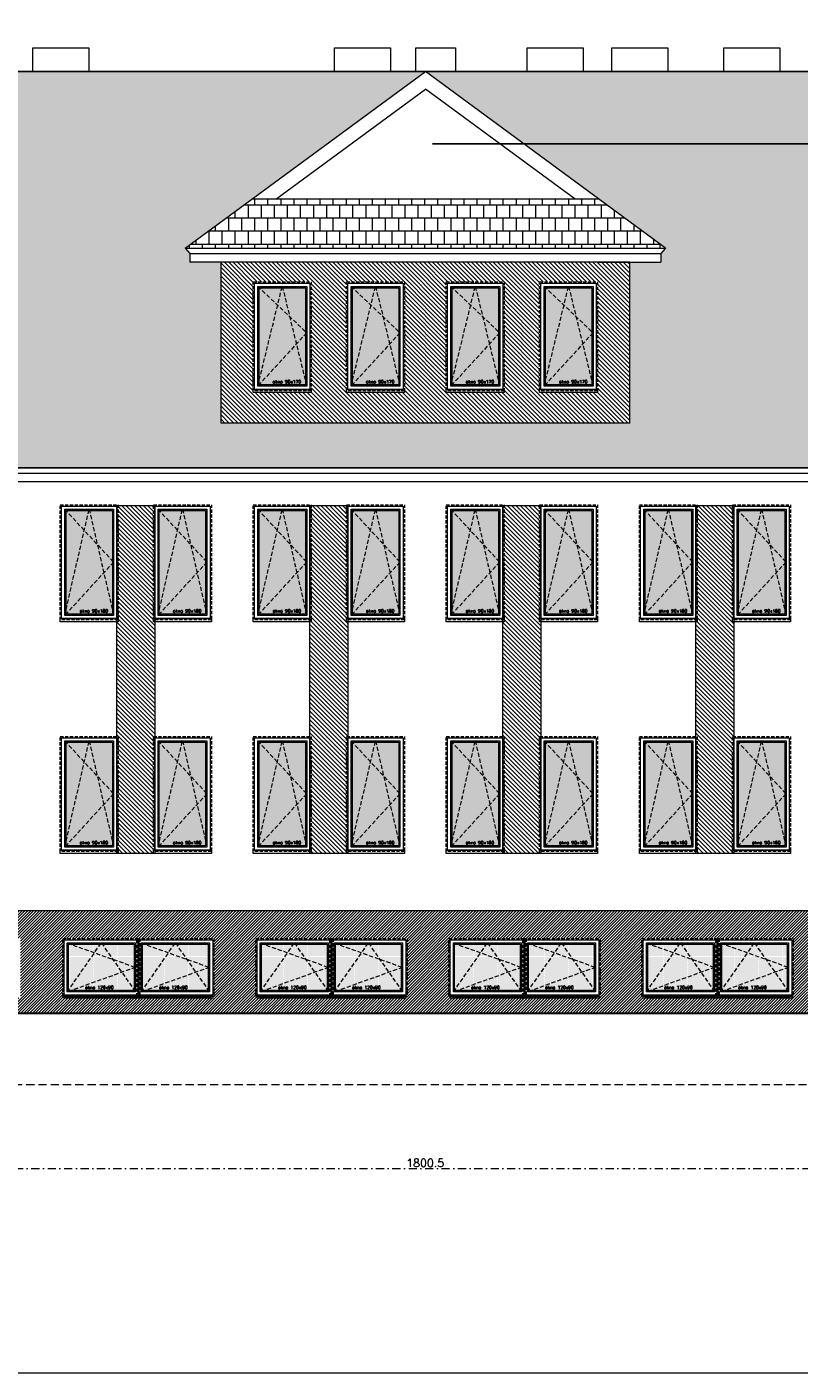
# Model space of a CAD drawing. Header units: millimetres. Extents: x 23192 to 177760, y -399809 to -79279.
# Tile 198 of 256: x 62292 to 63492, y -202902 to -200810. Entities that reach past the tile are written whole.
import ezdxf

# ---------------------------------------------------------------- set-up
doc = ezdxf.new("R2010")
doc.units = ezdxf.units.MM
for name, pattern in [('CACHE', [9.525, 6.35, -3.175]), ('CARKOVANA', [7.5, 5, -2.5]), ('DASHDOT', [25.4, 12.7, -6.35, 0, -6.35]), ('HIDDEN', [9.525, 6.35, -3.175])]:
    doc.linetypes.add(name, pattern=pattern)
doc.layers.get('0').update_dxf_attribs({"lineweight": 0})
for name, color, linetype, lineweight in [('! opisy okien elewacja', 7, 'Continuous', 0), ('!! 0_ Istn-okna', 6, 'Continuous', 13), ('!! 0_ Istn-sciany', 3, 'Continuous', 30), ('!! 0_ Istn-widok', 1, 'Continuous', 15), ('!! 0_ WIDOK ELEWACJA', 4, 'Continuous', 0), ('!! 0_Istn-cienka', 4, 'Continuous', 9), ('!! 0_Istn-drzwi', 1, 'Continuous', 13), ('!! 0_Osie', 1, 'DASHDOT', 13), ('!! 1_Hatch dach', 252, 'Continuous', 5), ('!! 2_NOWE OKNA WIDOk - remont', 140, 'Continuous', 5), ('!! 2_TYNK OBRYS', 252, 'Continuous', 13)]:
    doc.layers.add(name, color=color, linetype=linetype, lineweight=lineweight)
doc.layers.add('!! 0_ramki', color=66, linetype='Continuous', lineweight=9, plot=False)
doc.layers.add('!! 1_ELEWACJA KOLOR', color=7, linetype='Continuous', lineweight=13, true_color=0x6888bb)
doc.layers.add('!! 2_ELEWACJA COKÓŁ', color=9, linetype='Continuous', lineweight=13, true_color=0x808080)
doc.layers.add('!!_1  OPISY ELEWACJE', color=250, linetype='Continuous')
doc.styles.add('TXT', font='simplex.shx')
doc.dimstyles.new('DIM50', dxfattribs={"dimscale": 5, "dimtxt": 2.5, "dimasz": 1.5, "dimexe": 0, "dimexo": 0, "dimgap": 0.5, "dimtad": 1, "dimdec": 4, "dimrnd": 0.5, "dimdsep": 46, "dimtxsty": 'TXT', "dimblk1": 'TICK1', "dimblk2": 'TICK1', "dimsah": 1, "dimcen": 0, "dimse1": 1, "dimse2": 1, "dimclrd": 1, "dimclre": 7, "dimclrt": 9, "dimadec": 0, "dimazin": 0, "dimtfac": 1, "dimtdec": 4, "dimtmove": 2, "dimatfit": 3, "dimldrblk": 'TICK1', "dimfxl": 1, "dimtolj": 1, "dimarcsym": 0})
pattern_1 = [(315, (4038.4983, 39195.6034), (3.367596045, 3.367596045), [])]

# ---------------------------------------------------------------- blocks, each defined once
blk = doc.blocks.new('okno 90x180')
at = {"layer": '!! 1_Hatch dach', "true_color": 0x575757}
h = blk.add_hatch(dxfattribs=at)
h.set_pattern_fill('DOTS', color=251)
h.set_pattern_definition([(0, (-9632.3096, -11392.1331), (0.79375, 1.5875), [0, -1.5875])])
h.paths.add_polyline_path([(9, -10), (81, -10), (81, -171), (9, -171)])
at = {"layer": '!! 0_ Istn-okna', "linetype": 'CARKOVANA', "lineweight": 5}
blk.add_lwpolyline([(0, -1), (90, -1), (90, -180), (0, -180)], close=True, dxfattribs=at)
at = {"layer": '!! 0_ Istn-okna'}
for points in [[(2, -3), (88, -3), (88, -178), (2, -178)], [(7, -8), (83, -8), (83, -173), (7, -173)], [(9, -10), (81, -10), (81, -171), (9, -171)], [(0, -178), (90, -178), (90, -183), (0, -183)]]:
    blk.add_lwpolyline(points, close=True, dxfattribs=at)
at = {"layer": '!! 1_Hatch dach', "color": 251, "linetype": 'CACHE', "true_color": 0x575757}
for points in [[(7, -173), (45, -8), (83, -173)], [(7, -8), (83, -90), (7, -173)]]:
    blk.add_lwpolyline(points, dxfattribs=at)
at = {"insert": (30.1, -163.6), "char_height": 5, "attachment_point": 1, "style": 'TXT'}
blk.add_mtext_dynamic_manual_height_columns('okno 90x180', width=52.63, gutter_width=75, heights=[0], dxfattribs=at)
blk = doc.blocks.new('okno 115x115')
at = {"layer": '!! 1_Hatch dach', "true_color": 0x575757}
h = blk.add_hatch(dxfattribs=at)
h.set_pattern_fill('DOTS', color=251, angle=360)
h.set_pattern_definition([(360, (-21873.4686, 1906.5186), (0.79375, 1.5875), [0, -1.5875])])
h.paths.add_polyline_path([(-12259.7, 13266.7), (-12157.7, 13266.7), (-12157.7, 13194.7), (-12259.7, 13194.7)])
h = blk.add_hatch(dxfattribs=at)
h.set_pattern_fill('ANSI31', color=251, scale=0.2, angle=360)
h.paths.add_polyline_path([(-12264.2, 13187.7), (-12153.2, 13187.7), (-12153.2, 13182.7), (-12264.2, 13182.7)])
at = {"layer": '!! 0_ Istn-okna', "linetype": 'CARKOVANA', "lineweight": 5}
blk.add_lwpolyline([(-12268.7, 13275.7), (-12148.7, 13275.7), (-12148.7, 13185.7), (-12268.7, 13185.7)], close=True, dxfattribs=at)
at = {"layer": '!! 0_ Istn-okna'}
for points in [[(-12266.7, 13273.7), (-12150.7, 13273.7), (-12150.7, 13187.7), (-12266.7, 13187.7)], [(-12261.7, 13268.7), (-12155.7, 13268.7), (-12155.7, 13192.7), (-12261.7, 13192.7)], [(-12259.7, 13266.7), (-12157.7, 13266.7), (-12157.7, 13194.7), (-12259.7, 13194.7)], [(-12266.7, 13187.7), (-12150.7, 13187.7), (-12150.7, 13182.7), (-12266.7, 13182.7)]]:
    blk.add_lwpolyline(points, close=True, dxfattribs=at)
at = {"layer": '!! 1_Hatch dach', "color": 251, "linetype": 'CACHE', "true_color": 0x575757}
for points in [[(-12261.7, 13192.7), (-12208.7, 13268.7), (-12155.7, 13192.7)], [(-12261.7, 13268.7), (-12155.7, 13230.7), (-12261.7, 13192.7)]]:
    blk.add_lwpolyline(points, dxfattribs=at)
at = {"insert": (-12234.1, 13202.1), "char_height": 5, "attachment_point": 1, "style": 'TXT'}
blk.add_mtext_dynamic_manual_height_columns('okno 120x90', width=52.63, gutter_width=75, heights=[0], dxfattribs=at)
blk = doc.blocks.new('TICK1')
at = {"color": 2}
blk.add_line((-1, -1), (1, 1), dxfattribs=at)
at = {"color": 0}
for p, q in [((0, 0), (-1, 0)), ((0, -1.4), (0, 1.4))]:
    blk.add_line(p, q, dxfattribs=at)
blk = doc.blocks.new('*D3684')
at = {"color": 1, "lineweight": -2, "transparency": 16777216}
blk.add_line((62018.6, -202584.2), (63804.1, -202584.2), dxfattribs=at)
at = {"layer": 'DEFPOINTS', "color": 0, "transparency": 16777216}
for p in [(62011.1, -202584.2), (63811.6, -202584.2), (63811.6, -202584.2)]:
    blk.add_point(p, dxfattribs=at)
at = {"color": 1, "lineweight": -2, "transparency": 16777216, "xscale": 7.5, "yscale": 7.5, "zscale": 7.5, "rotation": 180}
blk.add_blockref('TICK1', (62011.1, -202584.2), dxfattribs=at)
at = {"color": 1, "lineweight": -2, "transparency": 16777216, "xscale": 7.5, "yscale": 7.5, "zscale": 7.5}
blk.add_blockref('TICK1', (63811.6, -202584.2), dxfattribs=at)
at = {"color": 9, "transparency": 16777216, "insert": (62911.3, -202575.4), "char_height": 12.5, "attachment_point": 5, "style": 'TXT'}
blk.add_mtext('\\A1;1800.5', dxfattribs=at)
blk = doc.blocks.new('OKNO o11')
at = {"layer": '!! 1_Hatch dach', "true_color": 0x575757}
h = blk.add_hatch(dxfattribs=at)
h.set_pattern_fill('DOTS', color=251)
h.set_pattern_definition([(0, (53456.7577, -212587.6827), (0.79375, 1.5875), [0, -1.5875])])
h.paths.add_polyline_path([(63098.1, -201215.5), (63170.1, -201215.5), (63170.1, -201366.5), (63098.1, -201366.5)])
at = {"layer": '!! 0_ Istn-okna', "linetype": 'CARKOVANA', "lineweight": 5}
blk.add_lwpolyline([(63089.1, -201206.5), (63179.1, -201206.5), (63179.1, -201375.5), (63089.1, -201375.5)], close=True, dxfattribs=at)
at = {"layer": '!! 0_ Istn-okna'}
for points in [[(63091.1, -201208.5), (63177.1, -201208.5), (63177.1, -201373.5), (63091.1, -201373.5)], [(63096.1, -201213.5), (63172.1, -201213.5), (63172.1, -201368.5), (63096.1, -201368.5)], [(63098.1, -201215.5), (63170.1, -201215.5), (63170.1, -201366.5), (63098.1, -201366.5)], [(63089.1, -201373.5), (63179.1, -201373.5), (63179.1, -201378.5), (63089.1, -201378.5)]]:
    blk.add_lwpolyline(points, close=True, dxfattribs=at)
at = {"layer": '!! 1_Hatch dach', "color": 251, "linetype": 'CACHE', "true_color": 0x575757}
for points in [[(63096.1, -201368.5), (63134.1, -201213.5), (63172.1, -201368.5)], [(63096.1, -201213.5), (63172.1, -201285.5), (63096.1, -201368.5)]]:
    blk.add_lwpolyline(points, dxfattribs=at)
at = {"insert": (63119.1, -201359.1), "char_height": 5, "attachment_point": 1, "style": 'TXT'}
blk.add_mtext_dynamic_manual_height_columns('okno 90x170', width=52.63, gutter_width=75, heights=[0], dxfattribs=at)
blk = doc.blocks.new('BLOK OSIE ABC PD')
dim = blk.add_linear_dim(base=(63811.56735, -202584.18737), p1=(62011.06735, -202584.18737), p2=(63811.56735, -202584.18737), angle=180, dimstyle='DIM50')
dim.commit()
dim.dimension.update_dxf_attribs({"geometry": '*D3684', "text_midpoint": (62911.31735, -202575.43737)})

msp = doc.modelspace()

# ---------------------------------------------------------------- hatches: boundary and pattern name
at = {"layer": '!! 1_ELEWACJA KOLOR', "true_color": 0x4f5358}
h = msp.add_hatch(dxfattribs=at)
h.set_pattern_fill('ANSI31', color=251, scale=1.5, angle=-90)
h.paths.add_polyline_path([(63229.06735, -201175.9674), (63180.56735, -201175.9674), (62594.06735, -201175.9674), (62594.06735, -201425.92266), (63229.06735, -201425.92266)])
h.paths.add_polyline_path([(62944.06735, -201206.54958), (63034.06735, -201206.54958), (63034.06735, -201375.54958), (63034.06735, -201378.54958), (62944.06735, -201378.54958), (62944.06735, -201373.54958)], flags=16)
h.paths.add_polyline_path([(62946.06735, -201208.54958), (63032.06735, -201208.54958), (63032.06735, -201373.54958), (62946.06735, -201373.54958)], flags=0)
h.paths.add_polyline_path([(62951.06735, -201213.54958), (63027.06735, -201213.54958), (63027.06735, -201368.54958), (62951.06735, -201368.54958)], flags=0)
h.paths.add_polyline_path([(62953.17846, -201215.54958), (62988.57703, -201215.54958), (62989.06735, -201213.54958), (62989.55767, -201215.54958), (63025.06735, -201215.54958), (63025.06735, -201283.65484), (63027.06735, -201285.54958), (63025.06735, -201287.73379), (63025.06735, -201366.54958), (62952.89867, -201366.54958), (62951.06735, -201368.54958), (62953.06735, -201360.39168), (62953.06735, -201215.44431)], flags=0)
h.paths.add_polyline_path([(62879.06735, -201206.54958), (62879.06735, -201375.54958), (62879.06735, -201378.54958), (62789.06735, -201378.54958), (62789.06735, -201373.54958), (62789.06735, -201206.54958)], flags=16)
h.paths.add_polyline_path([(62877.06735, -201208.54958), (62877.06735, -201373.54958), (62791.06735, -201373.54958), (62791.06735, -201208.54958)], flags=0)
h.paths.add_polyline_path([(62872.06735, -201213.54958), (62872.06735, -201368.54958), (62796.06735, -201368.54958), (62796.06735, -201213.54958)], flags=0)
h.paths.add_polyline_path([(62870.06735, -201215.54958), (62870.06735, -201283.65484), (62872.06735, -201285.54958), (62870.06735, -201287.73379), (62870.06735, -201366.54958), (62797.89867, -201366.54958), (62796.06735, -201368.54958), (62798.06735, -201360.39168), (62798.06735, -201215.44431), (62798.17846, -201215.54958), (62833.57703, -201215.54958), (62834.06735, -201213.54958), (62834.55767, -201215.54958)], flags=0)
h.paths.add_polyline_path([(63089.06735, -201206.54958), (63179.06735, -201206.54958), (63179.06735, -201375.54958), (63179.06735, -201378.54958), (63089.06735, -201378.54958), (63089.06735, -201373.54958)], flags=16)
h.paths.add_polyline_path([(63091.06735, -201208.54958), (63177.06735, -201208.54958), (63177.06735, -201373.54958), (63091.06735, -201373.54958)], flags=0)
h.paths.add_polyline_path([(63096.06735, -201213.54958), (63172.06735, -201213.54958), (63172.06735, -201368.54958), (63096.06735, -201368.54958)], flags=0)
h.paths.add_polyline_path([(63098.17846, -201215.54958), (63133.57703, -201215.54958), (63134.06735, -201213.54958), (63134.55767, -201215.54958), (63170.06735, -201215.54958), (63170.06735, -201283.65484), (63172.06735, -201285.54958), (63170.06735, -201287.73379), (63170.06735, -201366.54958), (63097.89867, -201366.54958), (63096.06735, -201368.54958), (63098.06735, -201360.39168), (63098.06735, -201215.44431)], flags=0)
h.paths.add_polyline_path([(62734.06735, -201206.54958), (62734.06735, -201375.54958), (62734.06735, -201378.54958), (62644.06735, -201378.54958), (62644.06735, -201373.54958), (62644.06735, -201206.54958)], flags=16)
h.paths.add_polyline_path([(62732.06735, -201208.54958), (62732.06735, -201373.54958), (62646.06735, -201373.54958), (62646.06735, -201208.54958)], flags=0)
h.paths.add_polyline_path([(62727.06735, -201213.54958), (62727.06735, -201368.54958), (62651.06735, -201368.54958), (62651.06735, -201213.54958)], flags=0)
h.paths.add_polyline_path([(62725.06735, -201215.54958), (62725.06735, -201283.65484), (62727.06735, -201285.54958), (62725.06735, -201287.73379), (62725.06735, -201366.54958), (62652.89867, -201366.54958), (62651.06735, -201368.54958), (62653.06735, -201360.39168), (62653.06735, -201215.44431), (62653.17846, -201215.54958), (62688.57703, -201215.54958), (62689.06735, -201213.54958), (62689.55767, -201215.54958)], flags=0)
h.paths.add_polyline_path([(62672.8951, -201365.38995), (62723.01415, -201365.38995), (62723.01415, -201357.88995), (62672.8951, -201357.88995)], flags=8)
h.paths.add_polyline_path([(62817.8951, -201365.38995), (62868.01415, -201365.38995), (62868.01415, -201357.88995), (62817.8951, -201357.88995)], flags=8)
h.paths.add_polyline_path([(62972.8951, -201365.38995), (63023.01415, -201365.38995), (63023.01415, -201357.88995), (62972.8951, -201357.88995)], flags=8)
h.paths.add_polyline_path([(63117.8951, -201365.38995), (63168.01415, -201365.38995), (63168.01415, -201357.88995), (63117.8951, -201357.88995)], flags=8)
h = msp.add_hatch(dxfattribs=at)
h.set_pattern_fill('ANSI31', color=251, scale=1.5, angle=-90)
h.set_pattern_definition(pattern_1)
h.paths.add_polyline_path([(62432.06735, -201553.74713), (62491.06735, -201553.74713), (62491.06735, -202094.74713), (62432.06735, -202094.74713)])
h = msp.add_hatch(dxfattribs=at)
h.set_pattern_fill('ANSI31', color=251, scale=1.5, angle=-90)
h.set_pattern_definition(pattern_1)
h.paths.add_polyline_path([(62732.06735, -201553.74713), (62791.06735, -201553.74713), (62791.06735, -202094.74713), (62732.06735, -202094.74713)])
h = msp.add_hatch(dxfattribs=at)
h.set_pattern_fill('ANSI31', color=251, scale=1.5, angle=-90)
h.set_pattern_definition(pattern_1)
h.paths.add_polyline_path([(63032.06735, -201553.74713), (63091.06735, -201553.74713), (63091.06735, -202094.74713), (63032.06735, -202094.74713)])
h = msp.add_hatch(dxfattribs=at)
h.set_pattern_fill('ANSI31', color=251, scale=1.5, angle=-90)
h.set_pattern_definition(pattern_1)
h.paths.add_polyline_path([(63332.06735, -201553.74713), (63391.06735, -201553.74713), (63391.06735, -202094.74713), (63332.06735, -202094.74713)])
at = {"layer": '!! 1_Hatch dach'}
h = msp.add_hatch(dxfattribs=at)
h.set_pattern_fill('AR-B88', color=8, scale=0.1)
h.paths.add_polyline_path([(62911.56735, -200879.74713), (59911.56735, -200879.74713), (60284.83426, -201154.19671), (60277.56735, -201162.45455), (60277.56735, -201175.9674), (60265.67605, -201175.9674), (60229.06735, -201175.9674), (60229.06735, -201425.92266), (59594.06735, -201425.92266), (59594.06735, -201175.9674), (59545.56735, -201175.9674), (59545.56735, -201162.45455), (59538.30044, -201154.19671), (59911.56735, -200879.74713), (58979.56735, -200879.74713), (58979.56735, -201495.5652), (60948.79664, -201495.5652), (61412.81735, -201087.22697), (61876.83806, -201495.5652), (63933.56735, -201495.5652), (63933.56735, -200879.74713), (62911.56735, -200879.74713), (63284.83426, -201154.19671), (63277.56735, -201162.45455), (63277.56735, -201175.9674), (63265.67605, -201175.9674), (63229.06735, -201175.9674), (63229.06735, -201425.92266), (62594.06735, -201425.92266), (62594.06735, -201175.9674), (62545.56735, -201175.9674), (62545.56735, -201162.45455), (62538.30044, -201154.19671)])
h.paths.add_polyline_path([(60534.56735, -201260.54958), (60534.56735, -201375.54958), (60459.56735, -201375.54958), (60459.56735, -201260.54958)], flags=16)
h.paths.add_polyline_path([(60527.56735, -201267.54958), (60527.56735, -201368.54958), (60466.56735, -201368.54958), (60466.56735, -201267.54958)], flags=0)
h.paths.add_polyline_path([(60525.56735, -201269.54958), (60525.56735, -201316.39384), (60527.56735, -201318.04958), (60525.56735, -201319.70531), (60525.56735, -201361.92662), (60526.96339, -201366.54958), (60468.98319, -201366.54958), (60466.56735, -201368.54958), (60468.56735, -201361.92662), (60468.56735, -201269.20531), (60468.98319, -201269.54958), (60496.46339, -201269.54958), (60497.06735, -201267.54958), (60497.67131, -201269.54958)], flags=0)
h.paths.add_polyline_path([(63533.56735, -201260.54958), (63608.56735, -201260.54958), (63608.56735, -201375.54958), (63533.56735, -201375.54958)], flags=16)
h.paths.add_polyline_path([(63540.56735, -201267.54958), (63601.56735, -201267.54958), (63601.56735, -201368.54958), (63540.56735, -201368.54958)], flags=0)
h.paths.add_polyline_path([(63542.56735, -201269.20531), (63542.98319, -201269.54958), (63570.46339, -201269.54958), (63571.06735, -201267.54958), (63571.67131, -201269.54958), (63599.56735, -201269.54958), (63599.56735, -201316.39384), (63601.56735, -201318.04958), (63599.56735, -201319.70531), (63599.56735, -201361.92662), (63600.96339, -201366.54958), (63542.98319, -201366.54958), (63540.56735, -201368.54958), (63542.56735, -201361.92662)], flags=0)
h.paths.add_polyline_path([(59383.56735, -201260.54958), (59383.56735, -201375.54958), (59308.56735, -201375.54958), (59308.56735, -201260.54958)], flags=16)
h.paths.add_polyline_path([(59376.56735, -201267.54958), (59376.56735, -201368.54958), (59315.56735, -201368.54958), (59315.56735, -201267.54958)], flags=0)
h.paths.add_polyline_path([(59374.56735, -201269.54958), (59374.56735, -201316.39384), (59376.56735, -201318.04958), (59374.56735, -201319.70531), (59374.56735, -201361.92662), (59375.96339, -201366.54958), (59317.98319, -201366.54958), (59315.56735, -201368.54958), (59317.56735, -201361.92662), (59317.56735, -201269.20531), (59317.98319, -201269.54958), (59345.46339, -201269.54958), (59346.06735, -201267.54958), (59346.67131, -201269.54958)], flags=0)
h.paths.add_polyline_path([(59337.3951, -201365.38995), (59387.51415, -201365.38995), (59387.51415, -201357.88995), (59337.3951, -201357.88995)], flags=24)
h.paths.add_polyline_path([(60488.3951, -201365.38995), (60538.51415, -201365.38995), (60538.51415, -201357.88995), (60488.3951, -201357.88995)], flags=24)
h.paths.add_polyline_path([(63562.3951, -201365.38995), (63612.51415, -201365.38995), (63612.51415, -201357.88995), (63562.3951, -201357.88995)], flags=24)
h = msp.add_hatch(dxfattribs=at)
h.set_pattern_fill('AR-B88', color=8, scale=0.1)
h.paths.add_polyline_path([(63181.06822, -201077.90131), (62642.06648, -201077.90131), (62538.30044, -201154.19671), (63284.83426, -201154.19671)])
at = {"layer": '!! 2_ELEWACJA COKÓŁ', "true_color": 0x2b2b2c}
h = msp.add_hatch(dxfattribs=at)
h.set_pattern_fill('ANSI31', color=250)
h.paths.add_polyline_path([(63843.56735, -202183.74713), (62043.56735, -202183.74713), (62043.56735, -202343.32922), (63843.56735, -202343.32922)])
h.paths.add_polyline_path([(63250.56735, -202226.74713), (63365.56735, -202226.74713), (63482.56735, -202226.74713), (63482.56735, -202318.74713), (63250.56735, -202318.74713)], flags=16)
h.paths.add_polyline_path([(63252.56735, -202228.74713), (63363.56735, -202228.74713), (63363.56735, -202314.74713), (63252.56735, -202314.74713)], flags=0)
h.paths.add_polyline_path([(63257.56735, -202233.74713), (63358.56735, -202233.74713), (63358.56735, -202309.74713), (63257.56735, -202309.74713)], flags=0)
h.paths.add_polyline_path([(63262.88314, -202235.74713), (63306.7384, -202235.74713), (63308.06735, -202233.74713), (63309.3963, -202235.74713), (63356.56735, -202235.74713), (63356.56735, -202270.99465), (63358.56735, -202271.74713), (63356.56735, -202272.4996), (63356.56735, -202306.73722), (63357.2384, -202307.74713), (63262.88314, -202307.74713), (63257.56735, -202309.74713), (63259.56735, -202306.73722), (63259.56735, -202234.4996)], flags=0)
h.paths.add_polyline_path([(63182.56735, -202318.74713), (62950.56735, -202318.74713), (62950.56735, -202226.74713), (63065.56735, -202226.74713), (63182.56735, -202226.74713)], flags=16)
h.paths.add_polyline_path([(63178.56735, -202228.74713), (63178.56735, -202314.74713), (63067.56735, -202314.74713), (63067.56735, -202228.74713)], flags=0)
h.paths.add_polyline_path([(63173.56735, -202233.74713), (63173.56735, -202309.74713), (63072.56735, -202309.74713), (63072.56735, -202233.74713)], flags=0)
h.paths.add_polyline_path([(63171.56735, -202235.74713), (63171.56735, -202270.99465), (63173.56735, -202271.74713), (63171.56735, -202272.4996), (63171.56735, -202306.73722), (63172.2384, -202307.74713), (63077.88314, -202307.74713), (63072.56735, -202309.74713), (63074.56735, -202306.73722), (63074.56735, -202234.4996), (63077.88314, -202235.74713), (63121.7384, -202235.74713), (63123.06735, -202233.74713), (63124.3963, -202235.74713)], flags=0)
h.paths.add_polyline_path([(63367.56735, -202228.74713), (63478.56735, -202228.74713), (63478.56735, -202314.74713), (63367.56735, -202314.74713)], flags=0)
h.paths.add_polyline_path([(63372.56735, -202233.74713), (63473.56735, -202233.74713), (63473.56735, -202309.74713), (63372.56735, -202309.74713)], flags=0)
h.paths.add_polyline_path([(63377.88314, -202235.74713), (63421.7384, -202235.74713), (63423.06735, -202233.74713), (63424.3963, -202235.74713), (63471.56735, -202235.74713), (63471.56735, -202270.99465), (63473.56735, -202271.74713), (63471.56735, -202272.4996), (63471.56735, -202306.73722), (63472.2384, -202307.74713), (63377.88314, -202307.74713), (63372.56735, -202309.74713), (63374.56735, -202306.73722), (63374.56735, -202234.4996)], flags=0)
h.paths.add_polyline_path([(63063.56735, -202228.74713), (63063.56735, -202314.74713), (62952.56735, -202314.74713), (62952.56735, -202228.74713)], flags=0)
h.paths.add_polyline_path([(63058.56735, -202233.74713), (63058.56735, -202309.74713), (62957.56735, -202309.74713), (62957.56735, -202233.74713)], flags=0)
h.paths.add_polyline_path([(63056.56735, -202235.74713), (63056.56735, -202270.99465), (63058.56735, -202271.74713), (63056.56735, -202272.4996), (63056.56735, -202306.73722), (63057.2384, -202307.74713), (62962.88314, -202307.74713), (62957.56735, -202309.74713), (62959.56735, -202306.73722), (62959.56735, -202234.4996), (62962.88314, -202235.74713), (63006.7384, -202235.74713), (63008.06735, -202233.74713), (63009.3963, -202235.74713)], flags=0)
h.paths.add_polyline_path([(63550.56735, -202226.74713), (63665.56735, -202226.74713), (63782.56735, -202226.74713), (63782.56735, -202318.74713), (63550.56735, -202318.74713)], flags=16)
h.paths.add_polyline_path([(63552.56735, -202228.74713), (63663.56735, -202228.74713), (63663.56735, -202314.74713), (63552.56735, -202314.74713)], flags=0)
h.paths.add_polyline_path([(63557.56735, -202233.74713), (63658.56735, -202233.74713), (63658.56735, -202309.74713), (63557.56735, -202309.74713)], flags=0)
h.paths.add_polyline_path([(63559.56735, -202234.4996), (63562.88314, -202235.74713), (63606.7384, -202235.74713), (63608.06735, -202233.74713), (63609.3963, -202235.74713), (63656.56735, -202235.74713), (63656.56735, -202270.99465), (63658.56735, -202271.74713), (63656.56735, -202272.4996), (63656.56735, -202306.73722), (63657.2384, -202307.74713), (63562.88314, -202307.74713), (63557.56735, -202309.74713), (63559.56735, -202306.73722)], flags=0)
h.paths.add_polyline_path([(62882.56735, -202318.74713), (62650.56735, -202318.74713), (62650.56735, -202226.74713), (62765.56735, -202226.74713), (62882.56735, -202226.74713)], flags=16)
h.paths.add_polyline_path([(62878.56735, -202228.74713), (62878.56735, -202314.74713), (62767.56735, -202314.74713), (62767.56735, -202228.74713)], flags=0)
h.paths.add_polyline_path([(62873.56735, -202233.74713), (62873.56735, -202309.74713), (62772.56735, -202309.74713), (62772.56735, -202233.74713)], flags=0)
h.paths.add_polyline_path([(62871.56735, -202235.74713), (62871.56735, -202270.99465), (62873.56735, -202271.74713), (62871.56735, -202272.4996), (62871.56735, -202306.73722), (62872.2384, -202307.74713), (62777.88314, -202307.74713), (62772.56735, -202309.74713), (62774.56735, -202306.73722), (62774.56735, -202234.4996), (62777.88314, -202235.74713), (62821.7384, -202235.74713), (62823.06735, -202233.74713), (62824.3963, -202235.74713)], flags=0)
h.paths.add_polyline_path([(63667.56735, -202228.74713), (63778.56735, -202228.74713), (63778.56735, -202314.74713), (63667.56735, -202314.74713)], flags=0)
h.paths.add_polyline_path([(63672.56735, -202233.74713), (63773.56735, -202233.74713), (63773.56735, -202309.74713), (63672.56735, -202309.74713)], flags=0)
h.paths.add_polyline_path([(63674.56735, -202234.4996), (63677.88314, -202235.74713), (63721.7384, -202235.74713), (63723.06735, -202233.74713), (63724.3963, -202235.74713), (63771.56735, -202235.74713), (63771.56735, -202270.99465), (63773.56735, -202271.74713), (63771.56735, -202272.4996), (63771.56735, -202306.73722), (63772.2384, -202307.74713), (63677.88314, -202307.74713), (63672.56735, -202309.74713), (63674.56735, -202306.73722)], flags=0)
h.paths.add_polyline_path([(62763.56735, -202228.74713), (62763.56735, -202314.74713), (62652.56735, -202314.74713), (62652.56735, -202228.74713)], flags=0)
h.paths.add_polyline_path([(62758.56735, -202233.74713), (62758.56735, -202309.74713), (62657.56735, -202309.74713), (62657.56735, -202233.74713)], flags=0)
h.paths.add_polyline_path([(62756.56735, -202235.74713), (62756.56735, -202270.99465), (62758.56735, -202271.74713), (62756.56735, -202272.4996), (62756.56735, -202306.73722), (62757.2384, -202307.74713), (62662.88314, -202307.74713), (62657.56735, -202309.74713), (62659.56735, -202306.73722), (62659.56735, -202234.4996), (62662.88314, -202235.74713), (62706.7384, -202235.74713), (62708.06735, -202233.74713), (62709.3963, -202235.74713)], flags=0)
h.paths.add_polyline_path([(62582.56735, -202318.74713), (62350.56735, -202318.74713), (62350.56735, -202226.74713), (62465.56735, -202226.74713), (62582.56735, -202226.74713)], flags=16)
h.paths.add_polyline_path([(62578.56735, -202228.74713), (62578.56735, -202314.74713), (62467.56735, -202314.74713), (62467.56735, -202228.74713)], flags=0)
h.paths.add_polyline_path([(62573.56735, -202233.74713), (62573.56735, -202309.74713), (62472.56735, -202309.74713), (62472.56735, -202233.74713)], flags=0)
h.paths.add_polyline_path([(62571.56735, -202235.74713), (62571.56735, -202270.99465), (62573.56735, -202271.74713), (62571.56735, -202272.4996), (62571.56735, -202306.73722), (62572.2384, -202307.74713), (62477.88314, -202307.74713), (62472.56735, -202309.74713), (62474.56735, -202306.73722), (62474.56735, -202234.4996), (62477.88314, -202235.74713), (62521.7384, -202235.74713), (62523.06735, -202233.74713), (62524.3963, -202235.74713)], flags=0)
h.paths.add_polyline_path([(62463.56735, -202228.74713), (62463.56735, -202314.74713), (62352.56735, -202314.74713), (62352.56735, -202228.74713)], flags=0)
h.paths.add_polyline_path([(62458.56735, -202233.74713), (62458.56735, -202309.74713), (62357.56735, -202309.74713), (62357.56735, -202233.74713)], flags=0)
h.paths.add_polyline_path([(62458.56735, -202271.74713), (62456.56735, -202272.4996), (62456.56735, -202306.73722), (62457.2384, -202307.74713), (62362.88314, -202307.74713), (62357.56735, -202309.74713), (62359.56735, -202306.73722), (62359.56735, -202234.4996), (62362.88314, -202235.74713), (62406.7384, -202235.74713), (62408.06735, -202233.74713), (62409.3963, -202235.74713), (62456.56735, -202235.74713), (62456.56735, -202270.99465)], flags=0)
h.paths.add_polyline_path([(62282.56735, -202318.74713), (62050.56735, -202318.74713), (62050.56735, -202226.74713), (62165.56735, -202226.74713), (62282.56735, -202226.74713)], flags=16)
h.paths.add_polyline_path([(62278.56735, -202228.74713), (62278.56735, -202314.74713), (62167.56735, -202314.74713), (62167.56735, -202228.74713)], flags=0)
h.paths.add_polyline_path([(62273.56735, -202233.74713), (62273.56735, -202309.74713), (62172.56735, -202309.74713), (62172.56735, -202233.74713)], flags=0)
h.paths.add_polyline_path([(62273.56735, -202271.74713), (62271.56735, -202272.4996), (62271.56735, -202306.73722), (62272.2384, -202307.74713), (62177.88314, -202307.74713), (62172.56735, -202309.74713), (62174.56735, -202306.73722), (62174.56735, -202234.4996), (62177.88314, -202235.74713), (62221.7384, -202235.74713), (62223.06735, -202233.74713), (62224.3963, -202235.74713), (62271.56735, -202235.74713), (62271.56735, -202270.99465)], flags=0)
h.paths.add_polyline_path([(62163.56735, -202228.74713), (62163.56735, -202314.74713), (62052.56735, -202314.74713), (62052.56735, -202228.74713)], flags=0)
h.paths.add_polyline_path([(62158.56735, -202233.74713), (62158.56735, -202309.74713), (62057.56735, -202309.74713), (62057.56735, -202233.74713)], flags=0)
h.paths.add_polyline_path([(62158.56735, -202271.74713), (62156.56735, -202272.4996), (62156.56735, -202306.73722), (62157.2384, -202307.74713), (62062.88314, -202307.74713), (62057.56735, -202309.74713), (62059.56735, -202306.73722), (62059.56735, -202234.4996), (62062.88314, -202235.74713), (62106.7384, -202235.74713), (62108.06735, -202233.74713), (62109.3963, -202235.74713), (62156.56735, -202235.74713), (62156.56735, -202270.99465)], flags=0)
h.paths.add_polyline_path([(63696.3951, -202306.5875), (63745.56177, -202306.5875), (63745.56177, -202299.0875), (63696.3951, -202299.0875)], flags=8)
h.paths.add_polyline_path([(63581.3951, -202306.5875), (63630.56177, -202306.5875), (63630.56177, -202299.0875), (63581.3951, -202299.0875)], flags=8)
h.paths.add_polyline_path([(63396.3951, -202306.5875), (63445.56177, -202306.5875), (63445.56177, -202299.0875), (63396.3951, -202299.0875)], flags=8)
h.paths.add_polyline_path([(63281.3951, -202306.5875), (63330.56177, -202306.5875), (63330.56177, -202299.0875), (63281.3951, -202299.0875)], flags=8)
h.paths.add_polyline_path([(63096.3951, -202306.5875), (63145.56177, -202306.5875), (63145.56177, -202299.0875), (63096.3951, -202299.0875)], flags=8)
h.paths.add_polyline_path([(62981.3951, -202306.5875), (63030.56177, -202306.5875), (63030.56177, -202299.0875), (62981.3951, -202299.0875)], flags=8)
h.paths.add_polyline_path([(62796.3951, -202306.5875), (62845.56177, -202306.5875), (62845.56177, -202299.0875), (62796.3951, -202299.0875)], flags=8)
h.paths.add_polyline_path([(62681.3951, -202306.5875), (62730.56177, -202306.5875), (62730.56177, -202299.0875), (62681.3951, -202299.0875)], flags=8)
h.paths.add_polyline_path([(62496.3951, -202306.5875), (62545.56177, -202306.5875), (62545.56177, -202299.0875), (62496.3951, -202299.0875)], flags=8)
h.paths.add_polyline_path([(62381.3951, -202306.5875), (62430.56177, -202306.5875), (62430.56177, -202299.0875), (62381.3951, -202299.0875)], flags=8)
h.paths.add_polyline_path([(62196.3951, -202306.5875), (62245.56177, -202306.5875), (62245.56177, -202299.0875), (62196.3951, -202299.0875)], flags=8)
h.paths.add_polyline_path([(62081.3951, -202306.5875), (62130.56177, -202306.5875), (62130.56177, -202299.0875), (62081.3951, -202299.0875)], flags=8)

# ---------------------------------------------------------------- linework, layer by layer
at = {"layer": '! opisy okien elewacja'}
for points in [[(62594.06735, -201425.92266), (62594.06735, -201175.9674)], [(63229.06735, -201425.92266), (63229.06735, -201175.9674)]]:
    msp.add_lwpolyline(points, dxfattribs=at)
at = {"layer": '!! 0_ Istn-sciany'}
msp.add_lwpolyline([(63993.43318, -202343.32922), (62038.56735, -202343.32922)], dxfattribs=at)
at = {"layer": '!! 0_ Istn-widok'}
for points in [[(62301.56735, -200842.74713), (62388.56735, -200842.74713), (62388.56735, -200879.74713), (62301.56735, -200879.74713)], [(62770.56735, -200842.74713), (62857.56735, -200842.74713), (62857.56735, -200879.74713), (62770.56735, -200879.74713)], [(62896.56735, -200842.74713), (62958.56735, -200842.74713), (62958.56735, -200879.74713), (62896.56735, -200879.74713)], [(63069.56735, -200842.74713), (63156.56735, -200842.74713), (63156.56735, -200879.74713), (63069.56735, -200879.74713)], [(63201.56735, -200842.74713), (63288.56735, -200842.74713), (63288.56735, -200879.74713), (63201.56735, -200879.74713)], [(63375.56735, -200842.74713), (63462.56735, -200842.74713), (63462.56735, -200879.74713), (63375.56735, -200879.74713)]]:
    msp.add_lwpolyline(points, close=True, dxfattribs=at)
msp.add_lwpolyline([(61876.83806, -201495.5652), (63933.56735, -201495.5652)], dxfattribs=at)
at = {"layer": '!! 0_ WIDOK ELEWACJA'}
for points in [[(63933.56735, -200879.74713), (57620.56735, -200879.74713)], [(62538.30044, -201154.19671), (62911.56735, -200879.74713)], [(63284.83426, -201154.19671), (62911.56735, -200879.74713)], [(62678.94276, -201077.90131), (62911.56735, -200906.86091)], [(63144.19194, -201077.90131), (62911.56735, -200906.86091)], [(63181.06822, -201077.90131), (62642.06648, -201077.90131)], [(62538.30044, -201154.19671), (62545.56735, -201162.45455)], [(62538.30044, -201154.19671), (62545.56735, -201162.45455)], [(62538.30044, -201154.19671), (63284.83426, -201154.19671)], [(62545.56735, -201162.45455), (62545.56735, -201175.9674)], [(62545.56735, -201162.45455), (62545.56735, -201175.9674)], [(62545.56735, -201162.45455), (63277.56735, -201162.45455)], [(63284.83426, -201154.19671), (63277.56735, -201162.45455)], [(63284.83426, -201154.19671), (63277.56735, -201162.45455)], [(63277.56735, -201162.45455), (63277.56735, -201175.9674)], [(63277.56735, -201162.45455), (63277.56735, -201175.9674)], [(62642.56735, -201175.9674), (62545.56735, -201175.9674)], [(62557.45865, -201175.9674), (62545.56735, -201175.9674)], [(62642.56735, -201175.9674), (62545.56735, -201175.9674)], [(62557.45865, -201175.9674), (62545.56735, -201175.9674)], [(63229.06735, -201175.9674), (62594.06735, -201175.9674)], [(63180.56735, -201175.9674), (63277.56735, -201175.9674)], [(63229.06735, -201175.9674), (63277.56735, -201175.9674)], [(63265.67605, -201175.9674), (63277.56735, -201175.9674)], [(63265.67605, -201175.9674), (63277.56735, -201175.9674)], [(63229.06735, -201425.92266), (62594.06735, -201425.92266)], [(61886.22198, -201503.82305), (63933.56735, -201503.82305)], [(63933.56735, -201517.33589), (61903.31236, -201517.33589)], [(63848.56735, -202183.74713), (62038.56735, -202183.74713)]]:
    msp.add_lwpolyline(points, dxfattribs=at)
msp.add_lwpolyline([(58979.56735, -201495.5652), (58979.56735, -200879.74713), (63933.56735, -200879.74713), (63933.56735, -201495.5652), (61876.83806, -201495.5652), (61412.81735, -201087.22697), (60948.79664, -201495.5652)], close=True, dxfattribs=at)
at = {"layer": '!! 0_Istn-cienka', "linetype": 'HIDDEN', "ltscale": 2}
msp.add_lwpolyline([(62043.56735, -202453.74713), (63843.56735, -202453.74713)], dxfattribs=at)
at = {"layer": '!! 0_Istn-drzwi'}
msp.add_lwpolyline([(57620.56735, -200879.74713), (63933.56735, -200879.74713)], dxfattribs=at)
at = {"layer": '!! 0_ramki'}
msp.add_lwpolyline([(57458.92604, -200541.22215), (64582.1521, -200541.22215), (64582.1521, -202902.02336), (57458.92604, -202902.02336)], close=True, dxfattribs=at)
at = {"layer": '!! 2_TYNK OBRYS'}
for points in [[(62432.06735, -201553.74713), (62491.06735, -201553.74713), (62491.06735, -202094.74713), (62432.06735, -202094.74713)], [(62732.06735, -201553.74713), (62791.06735, -201553.74713), (62791.06735, -202094.74713), (62732.06735, -202094.74713)], [(63032.06735, -201553.74713), (63091.06735, -201553.74713), (63091.06735, -202094.74713), (63032.06735, -202094.74713)], [(63332.06735, -201553.74713), (63391.06735, -201553.74713), (63391.06735, -202094.74713), (63332.06735, -202094.74713)]]:
    msp.add_lwpolyline(points, close=True, dxfattribs=at)
at = {"layer": '!!_1  OPISY ELEWACJE'}
msp.add_lwpolyline([(63955.76624, -200992.13146), (62922.55004, -200992.13146)], dxfattribs=at)

# ---------------------------------------------------------------- block references
at = {"layer": '!! 0_Osie'}
msp.add_blockref('BLOK OSIE ABC PD', (0, 0), dxfattribs=at)
at = {"layer": '!! 2_NOWE OKNA WIDOk - remont'}
for name, p in [('okno 90x180', (62344.06735, -201551.74713)), ('okno 90x180', (62489.06735, -201551.74713)), ('okno 90x180', (62644.06735, -201551.74713)), ('okno 90x180', (62789.06735, -201551.74713)), ('okno 90x180', (62944.06735, -201551.74713)), ('okno 90x180', (63089.06735, -201551.74713)), ('okno 90x180', (63244.06735, -201551.74713)), ('okno 90x180', (63389.06735, -201551.74713)), ('okno 90x180', (62344.06735, -201911.74713)), ('okno 90x180', (62489.06735, -201911.74713)), ('okno 90x180', (62644.06735, -201911.74713)), ('okno 90x180', (62789.06735, -201911.74713)), ('okno 90x180', (62944.06735, -201911.74713)), ('okno 90x180', (63089.06735, -201911.74713)), ('okno 90x180', (63244.06735, -201911.74713)), ('okno 90x180', (63389.06735, -201911.74713)), ('okno 115x115', (74616.72636, -215502.3989)), ('okno 115x115', (74731.72636, -215502.3989)), ('okno 115x115', (74916.72636, -215502.3989)), ('okno 115x115', (75031.72636, -215502.3989)), ('okno 115x115', (75216.72636, -215502.3989)), ('okno 115x115', (75331.72636, -215502.3989)), ('okno 115x115', (75516.72636, -215502.3989)), ('okno 115x115', (75631.72636, -215502.3989))]:
    msp.add_blockref(name, p, dxfattribs=at)
for p in [(-445, 0), (-300, 0), (-145, 0), (0, 0)]:
    msp.add_blockref('OKNO o11', p)

doc.saveas('drawing.dxf')
